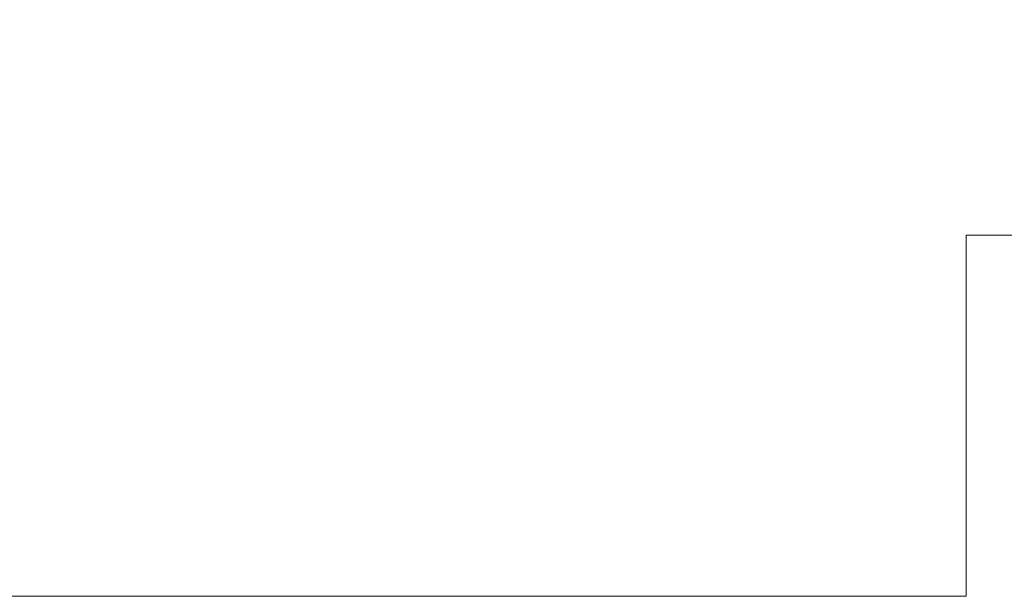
# Model space of a CAD drawing. Extents: x 625 to 2299, y 1056 to 1310.
# Tile 8 of 16: x 835 to 946, y 1058 to 1123. Entities that reach past the tile are written whole.
import ezdxf
from ezdxf.enums import TextEntityAlignment as Align

# ---------------------------------------------------------------- set-up
doc = ezdxf.new("R2010")
doc.units = 0
doc.header["$MEASUREMENT"] = 0
doc.layers.add('B_ANNO_NOPLOT', color=47, linetype='Continuous', lineweight=18, plot=False)
doc.layers.add('B_ANNO_TEXT', color=7, linetype='Continuous', lineweight=18)
doc.styles.add('Annotative', font='calibri.ttf', dxfattribs={"height": 0.0625})
doc.styles.get("Standard").update_dxf_attribs({"font": 'calibri.ttf'})

# ---------------------------------------------------------------- blocks, each defined once
blk = doc.blocks.new('INS_SS42_BASE')
at = {"layer": 'B_ANNO_NOPLOT', "flags": 128}
blk.add_lwpolyline([(0, 0), (0, 252), (323.93, 252), (323.93, 238.86), (378, 238.86), (378, 40.5), (316.57, 40.5), (316.57, 0), (0, 0)], dxfattribs=at)
at = {"lineweight": 30, "flags": 104}
for tag, p in [('SUB1', (311.28, 226.1, 1.68)), ('SUB2', (319.28, 226.1, 1.68))]:
    blk.add_attdef(tag, text='', height=1.5, dxfattribs=at).set_placement(p, align=Align.MIDDLE_CENTER)
at = {"layer": 'B_ANNO_TEXT', "lineweight": 30, "flags": 104}
for tag, p in [('SUB1', (311.28, 226.1)), ('SUB2', (319.28, 226.1))]:
    blk.add_attdef(tag, text='', height=1.5, dxfattribs=at).set_placement(p, align=Align.MIDDLE_CENTER)
at = {"layer": 'B_ANNO_TEXT', "style": 'Annotative'}
for tag, p in [('CORNER1', (97.36, 101.83)), ('CORNER2', (98.57, 3.31))]:
    blk.add_attdef(tag, text='', height=1.5, dxfattribs=at).set_placement(p, align=Align.BOTTOM_RIGHT)

msp = doc.modelspace()

# ---------------------------------------------------------------- block references
msp.add_blockref('INS_SS42_BASE', (624.94, 1058.3))

doc.saveas('drawing.dxf')
